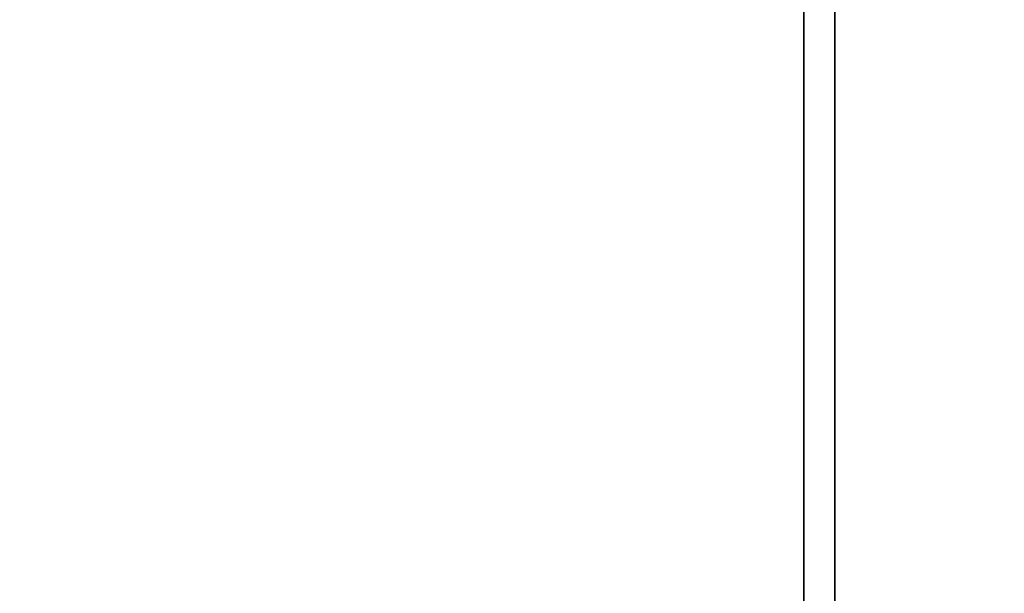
# Model space of a CAD drawing. Header units: metres. Extents: x -44 to 208, y -13 to 238.
# Tile 130 of 154: x 101.148 to 102.411, y 84.685 to 85.421. Entities that reach past the tile are written whole.
import ezdxf

# ---------------------------------------------------------------- set-up
doc = ezdxf.new("R2010")
doc.units = ezdxf.units.M
doc.header["$MEASUREMENT"] = 0
doc.layers.add('HTC-PIS', color=8, linetype='Continuous')
doc.layers.add('VIS-V04', color=30, linetype='Continuous')

msp = doc.modelspace()

# ---------------------------------------------------------------- hatches: boundary and pattern name
at = {"layer": 'HTC-PIS'}
h = msp.add_hatch(color=256, dxfattribs=at)
h.dxf.hatch_style = 1
h.paths.add_polyline_path([(98.3973, 82.3363), (104.3425, 82.3363), (104.3425, 82.0363), (104.1925, 82.0363), (104.1925, 82.2163), (98.5472, 82.2163), (98.5473, 82.0363), (98.3973, 82.0363)])
edge = h.paths.add_edge_path()
edge.add_line((98.3973, 86.4563), (104.3425, 86.4563))
edge.add_line((104.3425, 86.4563), (104.3425, 86.1563))
edge.add_line((104.3425, 86.1563), (104.1925, 86.1563))
edge.add_line((104.1925, 86.1563), (104.1925, 86.3363))
edge.add_line((104.1925, 86.3363), (98.5472, 86.3363))
edge.add_line((98.5472, 86.3363), (98.5473, 86.1563))
edge.add_line((98.5473, 86.1563), (98.3973, 86.1563))

# ---------------------------------------------------------------- linework, layer by layer
at = {"layer": 'VIS-V04'}
for p, q in [((102.1535, 84.0908), (102.1535, 86.7843)), ((102.1535, 84.0908), (102.1535, 86.7843)), ((102.154, 84.0733), (102.154, 86.7843)), ((102.1931, 84.0908), (102.1931, 86.7842)), ((102.1931, 84.0908), (102.1931, 86.7842)), ((102.1936, 84.0733), (102.1936, 86.7842))]:
    msp.add_line(p, q, dxfattribs=at)

doc.saveas('drawing.dxf')
